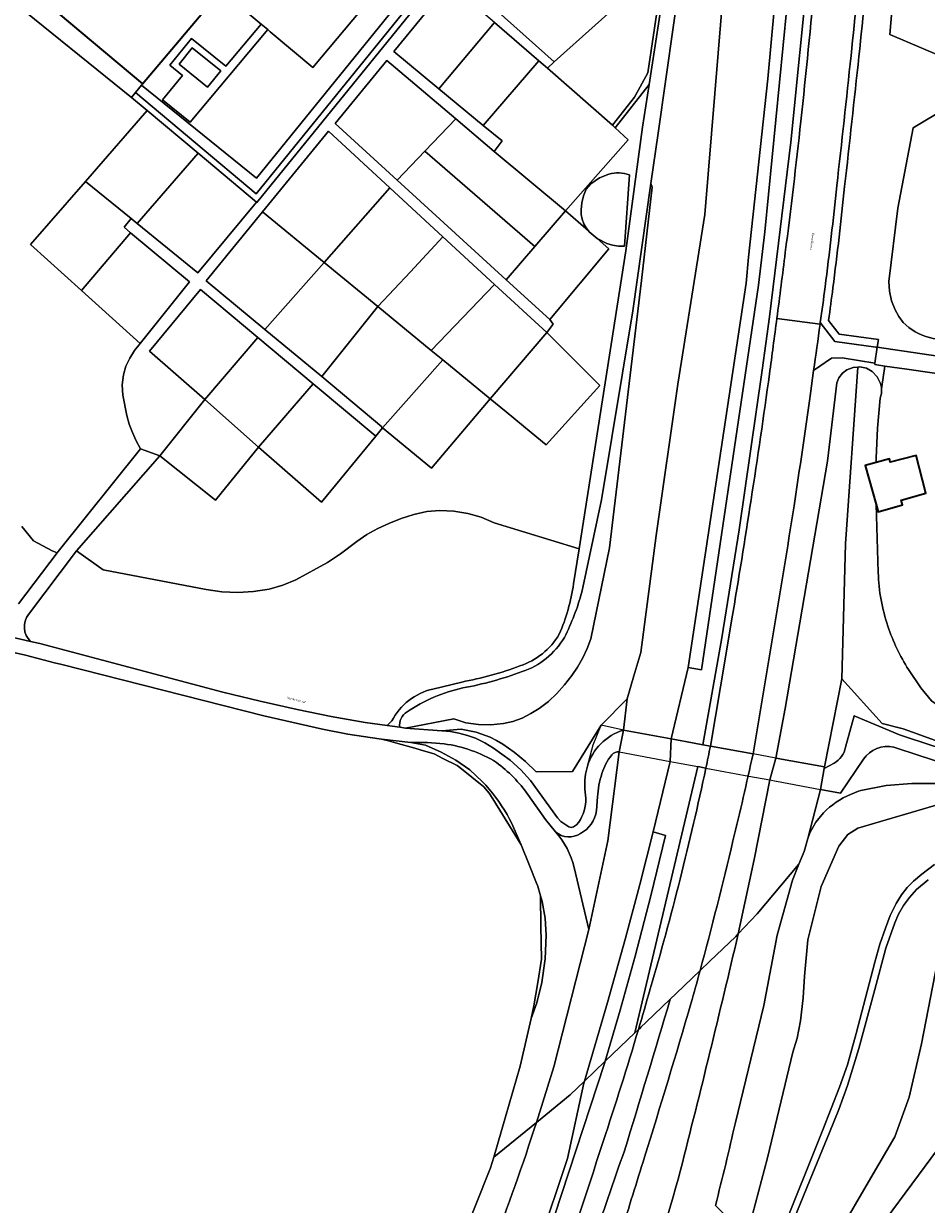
# Model space of a CAD drawing. Header units: metres. Extents: x 197700 to 204338, y 317132 to 325229.
# Tile 67 of 256: x 199091 to 199240, y 319720 to 319915. Entities that reach past the tile are written whole.
import ezdxf
from ezdxf.enums import TextEntityAlignment as Align

# ---------------------------------------------------------------- set-up
doc = ezdxf.new("R2010")
doc.units = ezdxf.units.M
for name, color, linetype, lineweight in [('B-WE-GR-BEPLANTING_CULTUUR_BOSPLANTSOEN-GV', 90, 'Continuous', 18), ('B-WE-GR-BEPLANTING_CULTUUR_HEESTERS-GV', 90, 'Continuous', 18), ('B-WE-GR-BOUWLAND-GV', 80, 'Continuous', 13), ('B-WE-GR-GROENVOORZIENING-GV', 80, 'Continuous', 18), ('B-WE-GW-TALUD_KRUIN-G', 90, 'Continuous', 18), ('B-WE-IE-TERREINAFSCHEIDING_KUNSTMATIG_HEKWERK-G', 20, 'IE-TERREINAFSCHEIDING-KUNSTMATIG', 18), ('B-WE-KW-KUNSTWERK_DEK-GV', 170, 'Continuous', 18), ('B-WE-OG-BEBOUWING-GV', 7, 'Continuous', 35), ('B-WE-OG-TERREIN_CULTUURSCHEIDING-GV', 7, 'Continuous', 18), ('B-WE-OG-TERREIN_ERF-GV', 7, 'Continuous', 18), ('B-WE-OG-TERREIN_ONBEGROEID-GV', 7, 'Continuous', 18), ('B-WE-OG-TOPOGRAFIE-T18', 10, 'Continuous', 18), ('B-WE-OG-WATER-GV', 130, 'Continuous', 18), ('B-WE-OG-WATER_GREPPEL-GV', 160, 'Continuous', 18), ('B-WE-OG-WATER_SLOOT-GV', 120, 'Continuous', 18), ('B-WE-VH-VERHARDING_ASFALT-GV', 252, 'Continuous', 18), ('B-WE-VH-VERHARDING_GRASBETONSTEEN-GV', 70, 'Continuous', 18), ('B-WE-VH-VERHARDING_OPEN-GV', 252, 'Continuous', 18), ('B-WE-VH-VERHARDING_TEGEL-GV', 252, 'Continuous', 18)]:
    doc.layers.add(name, color=color, linetype=linetype, lineweight=lineweight)
doc.styles.add('NLCS-ISO-M200-T18', font='NLCS-ISO.ttf', dxfattribs={"height": 0.36})
doc.linetypes.add('IE-TERREINAFSCHEIDING-KUNSTMATIG', pattern='A,4,[82,NLCS.SHX,S=0.75,R=90,X=0,Y=0],4,-2', length=10)

msp = doc.modelspace()

# ---------------------------------------------------------------- linework, layer by layer
at = {"layer": 'B-WE-GR-BEPLANTING_CULTUUR_BOSPLANTSOEN-GV'}
for points in [[(199090.669, 319831.749), (199092.611, 319829.394), (199094.14, 319828.589), (199095.669, 319827.783), (199096.511, 319827.418), (199096.685, 319827.647), (199110.275, 319844.606), (199109.545, 319845.909), (199108.911, 319847.262), (199108.383, 319848.66), (199107.972, 319850.097), (199107.336, 319853.424), (199107.244, 319855.121), (199107.447, 319856.809), (199107.855, 319858.228), (199108.467, 319859.571), (199109.256, 319860.818), (199110.191, 319861.985), (199100.522, 319870.711), (199092.111, 319878.303), (199101.161, 319888.695), (199111.374, 319900.424), (199108.758, 319902.545), (199088.461, 319919.004)], [(199253.634, 319787.276), (199247.34, 319788.777), (199245.18, 319789.186), (199242.045, 319789.366), (199237.453, 319789.367), (199233.218, 319789.06), (199229.051, 319788.186), (199228.689, 319788.11), (199227.355, 319787.573)], [(199205.059, 319719.724), (199210.191, 319714.492), (199213.662, 319727.586), (199217.843, 319745.018), (199218.556, 319747.337), (199219.094, 319750.222), (199219.538, 319753.996), (199219.735, 319757.587), (199220.299, 319763.592), (199222.485, 319772.373), (199225.413, 319779.01), (199226.877, 319780.939), (199228.562, 319781.975), (199242.017, 319785.978), (199243.742, 319786.201), (199246.03, 319786.46), (199256.081, 319786.693), (199253.634, 319787.276)], [(199222.899, 319784.526), (199221.631, 319782.978), (199220.661, 319781.227), (199220.292, 319780.314), (199219.678, 319778.148), (199218.825, 319776.042), (199217.771, 319773.441), (199215.226, 319764.326), (199213.072, 319752.752), (199208.352, 319733.405)], [(199241.995, 319761.686), (199239.054, 319746.385), (199237.016, 319737.636), (199234.641, 319731.079), (199230.709, 319724.275), (199225.23, 319714.95)], [(199228.982, 319711.819), (199241.682, 319728.996)]]:
    msp.add_lwpolyline(points, dxfattribs=at)
for points in [[(199227.355, 319787.573, 0.0976785), (199222.899, 319784.526)], [(199208.352, 319733.405, -0.0079134), (199205.059, 319719.724)]]:
    msp.add_lwpolyline(points, format="xyb", dxfattribs=at)
at = {"layer": 'B-WE-GR-BEPLANTING_CULTUUR_HEESTERS-GV'}
for points in [[(199192.022, 319920.619), (199195.593, 319917.705), (199193.93, 319906.623), (199191.744, 319902.586), (199188.083, 319897.994), (199188.553, 319897.55), (199194.144, 319904.725), (199198.061, 319930.189), (199191.073, 319937.752), (199190.947, 319937.633), (199190.634, 319937.344), (199181.667, 319929.069)], [(199108.758, 319902.545), (199111.374, 319900.424), (199119.752, 319893.378), (199129.383, 319885.278), (199129.446, 319885.225), (199159.658, 319922.545), (199158.899, 319923.197), (199129.31, 319886.646), (199109.426, 319903.369)], [(199157.707, 319924.221), (199129.386, 319889.237), (199110.418, 319904.592), (199109.426, 319903.369), (199129.31, 319886.646), (199158.899, 319923.197)], [(199090.585, 319921.623), (199088.461, 319919.004), (199108.758, 319902.545), (199109.426, 319903.369), (199110.418, 319904.592), (199110.603, 319904.82)]]:
    msp.add_lwpolyline(points, close=True, dxfattribs=at)
msp.add_lwpolyline([(199190.883, 319889.793, 0.1588664), (199187.503, 319889.924)], format="xyb", dxfattribs=at)
for points in [[(199187.503, 319889.924), (199185.927, 319889.282), (199184.531, 319888.308), (199183.764, 319887.408), (199183.286, 319886.327), (199183.035, 319885.183), (199182.916, 319884.017), (199182.944, 319883.236), (199183.099, 319882.469), (199183.367, 319881.735), (199183.736, 319881.047), (199184.12, 319880.533), (199184.262, 319880.394), (199185.555, 319879.269), (199187.159, 319878.458), (199188.107, 319878.168), (199189.085, 319878.001), (199190.079, 319878.013)], [(199190.079, 319878.013), (199190.883, 319889.793)]]:
    msp.add_lwpolyline(points, dxfattribs=at)
at = {"layer": 'B-WE-GR-BOUWLAND-GV'}
for points in [[(199284.412, 319874.763), (199293.762, 319866.288), (199297.897, 319860.07), (199298.313, 319859.444), (199326.839, 319886.269), (199331.061, 319890.051), (199332.22, 319891.105), (199332.901, 319891.724), (199307.164, 319919.843), (199279.009, 319951.859), (199298.199, 319968.002), (199293.418, 319971.919), (199266.56, 320003.48), (199254.316, 320007.026), (199241.967, 320008.29), (199233.83, 319912.969), (199249.733, 319906.195), (199253.162, 319903.087), (199283.134, 319875.921)], [(199160.454, 319707.024), (199167.994, 319725.942), (199168.505, 319727.696), (199170.442, 319734.343), (199172.889, 319742.743), (199174.014, 319747.704), (199174.669, 319750.598), (199174.673, 319750.612), (199175.138, 319752.665), (199175.766, 319756.522), (199176.395, 319760.379), (199176.295, 319765.849), (199176.205, 319770.838), (199175.706, 319772.608), (199175.687, 319772.662), (199174.287, 319776.092), (199173.033, 319779.225), (199171.552, 319781.639), (199168.343, 319786.844), (199167.759, 319787.792), (199166.889, 319788.804), (199162.938, 319791.982), (199162.472, 319792.328), (199160.111, 319793.516), (199158.672, 319794.235), (199158.463, 319794.339), (199156.37, 319794.922), (199155.477, 319795.171), (199152.712, 319795.942), (199151.138, 319796.381), (199149.978, 319796.698), (199149.622, 319796.739), (199144.463, 319797.528), (199140.291, 319798.333), (199130.566, 319800.528), (199097.272, 319809.013), (199096.07, 319809.258), (199091.263, 319810.539), (199086.356, 319811.619)]]:
    msp.add_lwpolyline(points, dxfattribs=at)
at = {"layer": 'B-WE-GR-GROENVOORZIENING-GV'}
for points in [[(199189.88, 319798.161), (199190.525, 319803.319), (199186.239, 319798.988), (199181.48, 319791.32), (199175.477, 319791.31), (199173.755, 319792.996), (199171.892, 319794.525), (199169.987, 319795.871), (199168.988, 319796.474), (199167.94, 319796.989), (199165.597, 319797.826), (199163.158, 319798.313), (199159.924, 319798.078), (199161.353, 319797.933), (199162.767, 319797.681), (199164.156, 319797.313), (199165.507, 319796.822), (199167.04, 319796.092), (199168.49, 319795.21), (199171.216, 319793.193), (199172.965, 319791.604), (199174.545, 319789.846), (199179.007, 319783.705), (199179.572, 319783.091), (199180.912, 319782.235), (199181.284, 319782.119), (199181.667, 319782.191), (199182.165, 319782.524), (199182.533, 319782.996)], [(199183.652, 319790.933), (199183.943, 319792.223)]]:
    msp.add_lwpolyline(points, dxfattribs=at)
for points in [[(199183.943, 319792.223, -0.2496844), (199189.88, 319798.161)], [(199183.706, 319786.926, -0.0853655), (199183.652, 319790.933)], [(199182.533, 319782.996, 0.1501657), (199183.706, 319786.926)]]:
    msp.add_lwpolyline(points, format="xyb", dxfattribs=at)
at = {"layer": 'B-WE-GW-TALUD_KRUIN-G'}
for points in [[(199159.924, 319798.078), (199163.158, 319798.313), (199165.597, 319797.826), (199167.94, 319796.989), (199168.988, 319796.474), (199169.987, 319795.871), (199171.892, 319794.525), (199173.755, 319792.996), (199175.477, 319791.31), (199181.48, 319791.32), (199186.239, 319798.988), (199190.525, 319803.319), (199191.632, 319807.155), (199192.739, 319810.991), (199195.301, 319830.298), (199198.853, 319855.259), (199203.294, 319883.252), (199206.08, 319916.533), (199209.466, 319951.263), (199213.098, 319991.377), (199215.076, 319992.216), (199215.987, 319992.934), (199216.131, 319992.802), (199218.069, 319994.286)], [(199218.069, 319994.286), (199216.131, 319992.802), (199215.987, 319992.934), (199215.076, 319992.216), (199213.098, 319991.377), (199209.466, 319951.263), (199206.08, 319916.533), (199203.294, 319883.252), (199198.853, 319855.259), (199195.301, 319830.298), (199192.739, 319810.991), (199191.632, 319807.155), (199190.525, 319803.319), (199189.88, 319798.161)], [(199223.041, 319792.097), (199225.932, 319806.609), (199226.492, 319828.896), (199228.566, 319858.077)], [(199228.566, 319858.077), (199226.492, 319828.896), (199225.932, 319806.609), (199232.554, 319799.288), (199236.023, 319798.407), (199237.577, 319797.843), (199248.361, 319793.932), (199256.058, 319791.528)], [(199189.211, 319794.565), (199187.297, 319779.891), (199184.19, 319765.295), (199178.444, 319742.61), (199175.543, 319733.45)], [(199218.825, 319776.042), (199219.678, 319778.148), (199220.292, 319780.314), (199222.412, 319788.395), (199222.994, 319791.821)], [(199175.543, 319733.45), (199178.444, 319742.61), (199184.19, 319765.295), (199181.794, 319775.495)]]:
    msp.add_lwpolyline(points, dxfattribs=at)
msp.add_lwpolyline([(199181.794, 319775.495, 0.1192716), (199178.708, 319781.384)], format="xyb", dxfattribs=at)
at = {"layer": 'B-WE-IE-TERREINAFSCHEIDING_KUNSTMATIG_HEKWERK-G'}
for points in [[(199159.658, 319922.545), (199129.446, 319885.225)], [(199111.374, 319900.424), (199101.161, 319888.695)], [(199119.752, 319893.378), (199111.374, 319900.424)], [(199129.383, 319885.278), (199119.752, 319893.378)], [(199101.161, 319888.695), (199092.111, 319878.303), (199100.522, 319870.711)], [(199129.446, 319885.225), (199129.383, 319885.278)], [(199180.358, 319883.846), (199184.12, 319880.533)], [(199184.12, 319880.533), (199184.262, 319880.394), (199185.555, 319879.269)], [(199185.555, 319879.269), (199187.482, 319877.571), (199177.734, 319865.929)], [(199100.522, 319870.711), (199110.191, 319861.985)], [(199174.675, 319847.299), (199177.152, 319845.267), (199185.997, 319855.024), (199177.255, 319863.755)], [(199236.629, 319857.709), (199260.573, 319854.252)], [(199150.18, 319848.031), (199158.217, 319841.391), (199167.939, 319852.824)], [(199167.939, 319852.824), (199170.567, 319850.668)], [(199170.567, 319850.668), (199174.675, 319847.299)], [(199149.044, 319846.652), (199150.18, 319848.031)], [(199129.728, 319844.862), (199140.107, 319835.808), (199149.044, 319846.652)], [(199113.451, 319843.408), (199122.617, 319836.107), (199129.728, 319844.862)], [(199099.678, 319827.73), (199104.098, 319824.606), (199121.075, 319821.374), (199123.664, 319820.973), (199126.281, 319820.861), (199128.894, 319821.023), (199131.479, 319821.442), (199133.712, 319822.073), (199135.843, 319822.99), (199141.076, 319825.808), (199143.259, 319827.271), (199145.916, 319829.299), (199147.601, 319830.429), (199149.367, 319831.429), (199151.205, 319832.289), (199153.243, 319833.079), (199155.322, 319833.752), (199157.46, 319834.222), (199159.643, 319834.397), (199161.945, 319834.292), (199164.22, 319833.924), (199166.437, 319833.291), (199168.561, 319832.396), (199182.572, 319828.093)], [(199183.943, 319792.223), (199184.909, 319795.725), (199186.239, 319798.988)], [(199189.88, 319798.161), (199186.239, 319798.988)], [(199222.896, 319694.866), (199228.351, 319703.193), (199228.982, 319711.819), (199241.682, 319728.996), (199245.818, 319734.77)]]:
    msp.add_lwpolyline(points, dxfattribs=at)
at = {"layer": 'B-WE-KW-KUNSTWERK_DEK-GV'}
msp.add_lwpolyline([(199223.041, 319792.097), (199215.947, 319793.392), (199215.412, 319793.49), (199215.054, 319793.555), (199211.266, 319794.247), (199204.245, 319795.529), (199202.966, 319795.763), (199200.134, 319796.28), (199199.535, 319796.389), (199197.775, 319796.712), (199189.88, 319798.161), (199189.211, 319794.565), (199197.59, 319793.008), (199198.818, 319792.78), (199199.413, 319792.669), (199202.187, 319792.154), (199203.466, 319791.916), (199210.573, 319790.595), (199214.043, 319789.951), (199215.064, 319789.761), (199215.116, 319789.751), (199222.412, 319788.395), (199222.994, 319791.821)], close=True, dxfattribs=at)
at = {"layer": 'B-WE-OG-BEBOUWING-GV'}
for points in [[(199123.529, 319920.22), (199130.595, 319928.639), (199131.01, 319928.291), (199136.485, 319934.814), (199136.131, 319935.111), (199138.113, 319937.473), (199130.028, 319944.259), (199125.816, 319939.24), (199121.742, 319943.432), (199117.458, 319939.268), (199121.915, 319934.682), (199115.151, 319926.624), (199112.903, 319928.511), (199107.478, 319922.048), (199105.67, 319923.566), (199104.205, 319923.507), (199103.325, 319922.459), (199096.262, 319928.387), (199090.585, 319921.623), (199110.603, 319904.82)], [(199231.578, 319835.406), (199231.915, 319834.211), (199235.902, 319835.336), (199235.678, 319836.13), (199239.751, 319837.282), (199238.178, 319843.488), (199233.911, 319842.4), (199233.76, 319842.934), (199231.554, 319842.312), (199229.773, 319841.809)]]:
    msp.add_lwpolyline(points, close=True, dxfattribs=at)
at = {"layer": 'B-WE-OG-TERREIN_CULTUURSCHEIDING-GV'}
for points in [[(199231.019, 320143.223), (199230.716, 320142.141), (199234.786, 320141.146), (199231.079, 320080.984), (199229.332, 320052.478), (199225.423, 319992.391), (199224.179, 319975.323), (199224.592, 319975.304), (199220.412, 319924.268), (199217.477, 319895.192), (199213.984, 319866.376), (199212.795, 319857.573), (199209.004, 319831.199), (199206.103, 319813.416), (199202.966, 319795.763), (199204.245, 319795.529), (199206.706, 319810.197), (199207.773, 319816.517)], [(199249.733, 319906.195), (199233.83, 319912.969), (199241.967, 320008.29), (199239.302, 320006.065), (199236.013, 319965.893), (199234.111, 319955.854), (199234.956, 319972.387), (199238.201, 320007.792), (199241.865, 320009.945)], [(199218.665, 319935.869), (199213.22, 319880.4), (199212.15, 319871.605), (199202.785, 319808.14), (199200.551, 319808.488), (199197.775, 319796.712), (199199.535, 319796.389), (199200.134, 319796.28), (199202.966, 319795.763), (199206.103, 319813.416), (199209.004, 319831.199), (199212.795, 319857.573), (199213.984, 319866.376), (199217.477, 319895.192), (199220.412, 319924.268)], [(199199.429, 319923.435), (199195.619, 319896.69), (199194.436, 319888.342), (199194.617, 319887.764), (199192.885, 319872.344), (199187.611, 319828.236), (199184.54, 319813.235), (199183.919, 319811.634), (199183.188, 319810.08), (199182.344, 319808.584), (199181.385, 319807.159), (199180.199, 319805.645), (199178.917, 319804.213), (199177.514, 319802.895), (199175.979, 319801.734), (199174.612, 319800.89), (199173.181, 319800.162), (199171.676, 319799.595), (199170.107, 319799.24), (199168.044, 319799.042), (199165.971, 319799.084), (199163.92, 319799.399), (199161.938, 319800.012), (199153.935, 319798.507), (199159.924, 319798.078), (199163.158, 319798.313), (199165.597, 319797.826), (199167.94, 319796.989), (199168.988, 319796.474), (199169.987, 319795.871), (199171.892, 319794.525), (199173.755, 319792.996), (199175.477, 319791.31), (199181.48, 319791.32), (199186.239, 319798.988), (199190.525, 319803.319), (199191.632, 319807.155), (199192.739, 319810.991), (199195.301, 319830.298), (199198.853, 319855.259), (199203.294, 319883.252), (199206.08, 319916.533)], [(199182.572, 319828.093), (199190.291, 319877.267), (199193.057, 319897.656), (199194.144, 319904.725), (199188.553, 319897.55), (199190.65, 319895.569), (199180.358, 319883.846), (199184.12, 319880.533), (199183.736, 319881.047), (199183.367, 319881.735), (199183.099, 319882.469), (199182.944, 319883.236), (199182.916, 319884.017), (199183.035, 319885.183), (199183.286, 319886.327), (199183.764, 319887.408), (199184.531, 319888.308), (199185.927, 319889.282), (199187.503, 319889.924)], [(199238.005, 319863.902), (199236.964, 319864.588), (199236.053, 319865.439), (199235.291, 319866.424), (199234.683, 319867.511), (199234.113, 319869.014), (199233.766, 319870.583), (199233.681, 319872.191), (199235.122, 319884.316), (199237.65, 319897.564), (199243.285, 319900.931)], [(199190.883, 319889.793), (199190.079, 319878.013), (199189.085, 319878.001), (199188.107, 319878.168), (199187.159, 319878.458), (199185.555, 319879.269), (199187.482, 319877.571), (199177.734, 319865.929), (199178.296, 319865.132), (199177.255, 319863.755), (199185.997, 319855.024), (199177.152, 319845.267), (199174.675, 319847.299), (199170.567, 319850.668), (199167.939, 319852.824), (199158.217, 319841.391), (199150.18, 319848.031), (199149.044, 319846.652), (199140.107, 319835.808), (199129.728, 319844.862), (199122.617, 319836.107), (199113.451, 319843.408), (199099.678, 319827.73), (199104.098, 319824.606), (199121.075, 319821.374), (199123.664, 319820.973), (199126.281, 319820.861), (199128.894, 319821.023), (199131.479, 319821.442), (199133.712, 319822.073), (199135.843, 319822.99), (199141.076, 319825.808), (199143.259, 319827.271), (199145.916, 319829.299), (199147.601, 319830.429), (199149.367, 319831.429), (199151.205, 319832.289), (199153.243, 319833.079), (199155.322, 319833.752), (199157.46, 319834.222), (199159.643, 319834.397), (199161.945, 319834.292), (199164.22, 319833.924), (199166.437, 319833.291), (199168.561, 319832.396), (199182.572, 319828.093)], [(199153.012, 319798.635), (199153.935, 319798.507), (199161.938, 319800.012), (199163.92, 319799.399), (199165.971, 319799.084), (199168.044, 319799.042), (199170.107, 319799.24), (199171.676, 319799.595), (199173.181, 319800.162), (199174.612, 319800.89), (199175.979, 319801.734), (199177.514, 319802.895), (199178.917, 319804.213), (199180.199, 319805.645), (199181.385, 319807.159), (199182.344, 319808.584), (199183.188, 319810.08), (199183.919, 319811.634), (199184.54, 319813.235), (199187.611, 319828.236), (199192.885, 319872.344), (199194.617, 319887.764), (199194.436, 319888.342), (199191.46, 319867.33), (199186.278, 319836.147), (199183.032, 319820.93)], [(199222.365, 319865.425), (199224.761, 319862.311), (199231.538, 319861.368), (199231.753, 319861.336), (199231.933, 319862.626), (199225.467, 319863.525), (199223.727, 319865.787)], [(199223.727, 319865.787), (199225.467, 319863.525), (199231.933, 319862.626), (199231.753, 319861.336), (199261.047, 319856.991)], [(199232.46, 319854.5), (199232.731, 319856.366), (199233.002, 319858.233), (199231.329, 319858.475), (199231.369, 319858.745), (199225.974, 319859.612), (199224.19, 319859.566), (199221.265, 319857.49), (199220.729, 319853.692)], [(199204.144, 319760.028), (199208.407, 319764.105), (199208.814, 319764.538), (199209.173, 319766.078), (199211.438, 319776.811), (199214.043, 319789.951), (199215.054, 319793.555), (199216.59, 319801.746), (199223.569, 319842.538), (199225.065, 319855.462), (199225.428, 319856.325), (199226.004, 319857.067), (199226.765, 319857.618), (199227.795, 319858.001), (199228.566, 319858.077), (199228.889, 319858.109), (199229.973, 319857.9), (199230.935, 319857.359), (199231.765, 319856.469), (199232.297, 319855.374)], [(199232.297, 319855.374), (199231.765, 319856.469), (199230.935, 319857.359), (199229.973, 319857.9), (199228.889, 319858.109), (199228.566, 319858.077), (199226.492, 319828.896), (199225.932, 319806.609), (199232.554, 319799.288), (199236.023, 319798.407), (199237.577, 319797.843), (199248.361, 319793.932), (199256.058, 319791.528), (199249.87, 319796.156), (199241.613, 319802.331), (199240.702, 319803.012), (199238.964, 319805.146), (199236.902, 319808.16)], [(199231.912, 319824.157), (199231.578, 319835.406), (199229.773, 319841.809), (199231.554, 319842.312), (199231.564, 319843.064), (199231.808, 319848.022), (199232.238, 319852.968)], [(199181.683, 319822.326), (199182.572, 319828.093), (199168.561, 319832.396), (199166.437, 319833.291), (199164.22, 319833.924), (199161.945, 319834.292), (199159.643, 319834.397), (199157.46, 319834.222), (199155.322, 319833.752), (199153.243, 319833.079), (199151.205, 319832.289), (199149.367, 319831.429), (199147.601, 319830.429), (199145.916, 319829.299), (199143.259, 319827.271), (199141.076, 319825.808), (199135.843, 319822.99), (199133.712, 319822.073), (199131.479, 319821.442), (199128.894, 319821.023), (199126.281, 319820.861), (199123.664, 319820.973), (199121.075, 319821.374), (199104.098, 319824.606), (199099.678, 319827.73)], [(199226.51, 319795.347), (199227.946, 319800.537), (199235.415, 319797.384), (199236.767, 319796.942), (199263.478, 319788.202), (199267.628, 319791.509), (199275.642, 319799.097), (199277.39, 319800.752), (199293.455, 319814.406), (199315.441, 319832.981), (199315.855, 319833.331), (199315.602, 319833.652), (199306.187, 319825.592), (199282.343, 319805.357), (199266.435, 319791.786), (199262.988, 319789.745), (199256.898, 319792.523), (199251.968, 319798.083)], [(199090.145, 319819.031), (199096.511, 319827.418), (199095.669, 319827.783), (199094.14, 319828.589), (199092.611, 319829.394), (199090.669, 319831.749)], [(199099.678, 319827.73), (199091.791, 319817.276)], [(199092.131, 319812.803), (199093.666, 319812.453), (199123.856, 319804.452), (199129.967, 319802.939), (199136.109, 319801.561), (199141.691, 319800.427), (199147.298, 319799.425), (199150.943, 319798.921), (199151.718, 319799.679)], [(199213.713, 319808.796), (199211.266, 319794.247)], [(199251.968, 319798.083), (199249.87, 319796.156), (199256.058, 319791.528), (199248.361, 319793.932), (199237.577, 319797.843), (199236.023, 319798.407), (199232.554, 319799.288), (199225.932, 319806.609), (199223.041, 319792.097), (199222.994, 319791.821), (199224.627, 319792.733)], [(199158.455, 319804.943), (199163.232, 319806.11)], [(199166.622, 319789.723), (199164.564, 319791.62), (199162.27, 319793.224), (199159.824, 319794.559), (199157.273, 319795.681), (199154.807, 319796.14), (199149.978, 319796.698), (199151.138, 319796.381), (199152.712, 319795.942), (199155.477, 319795.171), (199156.37, 319794.922), (199158.463, 319794.339), (199158.672, 319794.235), (199160.111, 319793.516), (199162.472, 319792.328), (199162.938, 319791.982), (199166.889, 319788.804), (199167.759, 319787.792), (199168.343, 319786.844), (199171.552, 319781.639), (199173.033, 319779.225), (199171.419, 319782.892), (199171.067, 319783.569), (199170.697, 319784.237)], [(199204.245, 319795.529), (199202.966, 319795.763), (199200.134, 319796.28), (199199.535, 319796.389), (199197.775, 319796.712), (199197.59, 319793.008), (199194.805, 319781.382), (199196.834, 319780.804), (199194.429, 319770.817), (199191.852, 319760.873), (199189.38, 319751.966), (199186.899, 319743.537), (199191.789, 319748.214)], [(199154.807, 319796.14), (199157.273, 319795.681), (199159.824, 319794.559), (199162.27, 319793.224), (199164.564, 319791.62), (199166.622, 319789.723)], [(199229.051, 319788.186), (199233.218, 319789.06), (199237.453, 319789.367), (199242.045, 319789.366), (199245.18, 319789.186), (199247.34, 319788.777), (199253.634, 319787.276), (199255.983, 319788.33), (199235.147, 319795.141), (199234.505, 319795.351)], [(199181.794, 319775.495), (199184.19, 319765.295), (199187.297, 319779.891), (199189.211, 319794.565)], [(199229.476, 319793.377), (199225.709, 319787.768), (199222.412, 319788.395), (199220.292, 319780.314), (199220.661, 319781.227), (199221.631, 319782.978), (199222.899, 319784.526)], [(199191.789, 319748.214), (199202.187, 319792.154), (199203.491, 319791.911)], [(199203.491, 319791.911), (199202.187, 319792.154), (199191.789, 319748.214), (199192.361, 319748.761)], [(199178.708, 319781.384), (199177.028, 319783.449), (199174.155, 319787.551)], [(199185.602, 319787.14), (199185.447, 319784.885)], [(199227.355, 319787.573), (199228.689, 319788.11), (199229.051, 319788.186)], [(199242.017, 319785.978), (199228.562, 319781.975), (199226.877, 319780.939), (199225.413, 319779.01), (199222.485, 319772.373), (199220.299, 319763.592), (199219.735, 319757.587), (199219.538, 319753.996), (199219.094, 319750.222), (199218.556, 319747.337), (199217.843, 319745.018), (199213.662, 319727.586), (199210.191, 319714.492)], [(199170.697, 319784.237), (199171.067, 319783.569), (199171.419, 319782.892), (199173.033, 319779.225), (199174.287, 319776.092), (199175.687, 319772.662), (199175.706, 319772.608), (199176.205, 319770.838), (199176.466, 319769.911), (199176.983, 319767.153), (199177.167, 319764.354), (199177.001, 319760.421), (199176.46, 319756.521), (199175.639, 319753.203), (199174.669, 319750.598), (199174.014, 319747.704), (199172.889, 319742.743), (199170.442, 319734.343), (199168.505, 319727.696), (199175.543, 319733.45), (199178.444, 319742.61), (199184.19, 319765.295), (199181.794, 319775.495)], [(199208.352, 319733.405), (199213.072, 319752.752), (199215.226, 319764.326), (199217.771, 319773.441), (199218.825, 319776.042), (199211.937, 319767.862), (199208.814, 319764.538)], [(199215.783, 319714.776), (199222.8, 319732.247), (199225.53, 319739.259), (199226.821, 319742.958), (199228.258, 319748.134), (199231.351, 319759.878), (199232.193, 319762.852), (199233.087, 319765.501), (199233.901, 319767.571), (199234.884, 319769.568), (199235.773, 319771.019), (199236.68, 319772.214), (199237.718, 319773.251), (199239.094, 319774.384), (199241.198, 319776.004)], [(199240.142, 319773.455), (199238.204, 319771.889), (199237.049, 319770.581), (199236.062, 319769.218), (199235.262, 319767.794), (199234.673, 319766.349), (199233.153, 319762.184), (199231.374, 319755.402), (199228.7, 319745.663), (199226.87, 319739.545), (199225.424, 319735.574), (199223.897, 319731.774), (199220.688, 319724.037), (199215.683, 319711.771), (199213.673, 319706.784), (199215.902, 319701.121), (199217.295, 319701.121), (199222.527, 319705.688), (199225.23, 319714.95), (199230.709, 319724.275), (199234.641, 319731.079), (199237.016, 319737.636), (199239.054, 319746.385), (199241.995, 319761.686)], [(199208.814, 319764.538), (199208.407, 319764.105), (199204.144, 319760.028), (199202.538, 319758.492)], [(199202.538, 319758.492), (199204.144, 319760.028)], [(199192.361, 319748.761), (199191.789, 319748.214), (199186.899, 319743.537), (199186.786, 319743.153), (199175.021, 319707.31), (199161.761, 319681.136), (199141.671, 319634.98), (199128.131, 319604.945)], [(199159.451, 319692.533), (199120.803, 319610.649), (199117.265, 319603.153), (199118.846, 319602.498), (199120.942, 319602.062), (199122.815, 319602.275), (199124.408, 319603.073), (199125.78, 319604.442), (199126.954, 319606.449), (199129.919, 319613.17), (199137.432, 319629.478), (199151.072, 319660.39), (199155.203, 319670.008), (199157.494, 319675.038), (199160.816, 319681.868), (199167.842, 319695.349), (199173.477, 319706.762), (199174.73, 319709.718), (199175.981, 319713.506), (199180.666, 319727.502), (199183.362, 319739.932), (199183.454, 319740.243)], [(199183.454, 319740.243), (199181.108, 319737.999), (199175.543, 319733.45)], [(199175.543, 319733.45), (199168.505, 319727.696), (199167.994, 319725.942), (199160.454, 319707.024), (199145.174, 319675.737), (199129.894, 319644.45), (199129.857, 319644.455), (199115.676, 319615.993), (199114.735, 319613.081), (199114.446, 319610.341), (199120.803, 319610.649)]]:
    msp.add_lwpolyline(points, dxfattribs=at)
for points in [[(199219.807, 319995.615), (199218.069, 319994.286), (199216.131, 319992.802), (199215.987, 319992.934), (199215.076, 319992.216), (199213.098, 319991.377), (199209.466, 319951.263), (199206.08, 319916.533), (199203.294, 319883.252), (199198.853, 319855.259), (199195.301, 319830.298), (199192.739, 319810.991), (199191.632, 319807.155), (199190.525, 319803.319), (199189.88, 319798.161), (199197.775, 319796.712), (199200.551, 319808.488), (199210.114, 319871.94), (199210.499, 319876.215), (199213.73, 319905.633), (199216.387, 319935.082), (199221.571, 319989.487)], [(199153.166, 319928.121), (199147.683, 319921.411), (199147.39, 319921.651), (199146.024, 319919.979), (199147.833, 319918.46), (199138.653, 319907.525), (199131.642, 319913.41), (199131.223, 319913.762), (199118.418, 319898.507), (199113.893, 319902.182), (199117.164, 319906.21), (199115.085, 319907.883), (199118.643, 319912.304), (199124.307, 319907.746), (199130.128, 319914.681), (199123.529, 319920.22), (199110.603, 319904.82), (199110.418, 319904.592), (199129.386, 319889.237), (199157.707, 319924.221), (199154.783, 319926.732)], [(199223.041, 319792.097), (199225.932, 319806.609), (199226.492, 319828.896), (199228.566, 319858.077), (199227.795, 319858.001), (199226.765, 319857.618), (199226.004, 319857.067), (199225.428, 319856.325), (199225.065, 319855.462), (199223.569, 319842.538), (199216.59, 319801.746), (199215.054, 319793.555), (199215.412, 319793.49), (199215.947, 319793.392)], [(199189.211, 319794.565), (199187.297, 319779.891), (199184.19, 319765.295), (199178.444, 319742.61), (199175.543, 319733.45), (199181.108, 319737.999), (199183.454, 319740.243), (199187.287, 319753.212), (199190.246, 319763.829), (199192.6, 319772.685), (199194.805, 319781.382), (199197.59, 319793.008), (199197.775, 319796.712), (199189.88, 319798.161)], [(199215.412, 319793.49), (199215.054, 319793.555), (199214.043, 319789.951), (199211.438, 319776.811), (199209.173, 319766.078), (199208.814, 319764.538), (199211.937, 319767.862), (199218.825, 319776.042), (199219.678, 319778.148), (199220.292, 319780.314), (199222.412, 319788.395), (199222.994, 319791.821), (199223.041, 319792.097), (199215.947, 319793.392)], [(199175.138, 319752.665), (199174.673, 319750.612), (199174.669, 319750.598), (199175.639, 319753.203), (199176.46, 319756.521), (199177.001, 319760.421), (199177.167, 319764.354), (199176.983, 319767.153), (199176.466, 319769.911), (199176.205, 319770.838), (199176.295, 319765.849), (199176.395, 319760.379), (199175.766, 319756.522)]]:
    msp.add_lwpolyline(points, close=True, dxfattribs=at)
for points in [[(199229.431, 319929.454, -0.0022443), (199227.434, 319909.469)], [(199228.727, 319909.332, 0.0022229), (199230.725, 319929.331)], [(199230.725, 319929.331, -0.0022229), (199228.727, 319909.332)], [(199219.161, 319898.635, 0.0028751), (199221.523, 319922.294)], [(199227.434, 319909.469, -0.001626), (199225.087, 319887.998)], [(199226.379, 319887.853, 0.0016095), (199228.727, 319909.332)], [(199228.727, 319909.332, -0.0016095), (199226.379, 319887.853)], [(199216.583, 319876.956, 0.004517), (199219.161, 319898.635)], [(199187.503, 319889.924, -0.1588664), (199190.883, 319889.793)], [(199225.087, 319887.998, -0.0055133), (199223.163, 319871.303)], [(199224.451, 319871.13, 0.0055313), (199226.379, 319887.853)], [(199226.379, 319887.853, -0.0055313), (199224.451, 319871.13)], [(199215.199, 319866.108, 0.0014282), (199216.583, 319876.956)], [(199223.163, 319871.303, -0.0006682), (199222.365, 319865.425)], [(199223.727, 319865.787, 0.0006604), (199224.451, 319871.13)], [(199224.451, 319871.13, -0.0006604), (199223.727, 319865.787)], [(199213.978, 319856.929, 0.0011918), (199215.199, 319866.108)], [(199242.903, 319862.599, -0.1199383), (199238.005, 319863.902)], [(199210.949, 319836.186, 0.003913), (199213.978, 319856.929)], [(199232.46, 319854.5, 0.0602524), (199232.297, 319855.374)], [(199232.297, 319855.374, -0.0602524), (199232.46, 319854.5)], [(199220.729, 319853.692, -0.0036731), (199218.027, 319835.176)], [(199232.238, 319852.968, 0.1048857), (199232.46, 319854.5)], [(199207.773, 319816.517, 0.0036556), (199210.949, 319836.186)], [(199218.027, 319835.176, -0.0040101), (199213.713, 319808.796)], [(199233.514, 319815.314, -0.0741861), (199231.912, 319824.157)], [(199179.3, 319813.98, 0.0655979), (199181.683, 319822.326)], [(199183.032, 319820.93, -0.0491774), (199180.162, 319813.473)], [(199091.791, 319817.276, 0.3836109), (199092.131, 319812.803)], [(199236.902, 319808.16, -0.0584312), (199233.514, 319815.314)], [(199172.836, 319808.766, 0.1820738), (199179.3, 319813.98)], [(199180.162, 319813.473, -0.1817607), (199173.168, 319807.823)], [(199163.232, 319806.11, 0.0432873), (199172.836, 319808.766)], [(199173.168, 319807.823, -0.0431288), (199163.415, 319805.126)], [(199151.718, 319799.679, -0.2233772), (199158.455, 319804.943)], [(199163.415, 319805.126, 0.0979773), (199154.202, 319801.192)], [(199154.202, 319801.192, 0.3041024), (199153.012, 319798.635)], [(199160.329, 319795.91, 0.0329171), (199154.807, 319796.14)], [(199168.946, 319792.842, 0.104804), (199160.329, 319795.91)], [(199189.211, 319794.565, 0.2599366), (199187.962, 319794.083)], [(199203.491, 319791.911, 0.0018102), (199204.245, 319795.529)], [(199224.627, 319792.733, 0.2270062), (199226.51, 319795.347)], [(199234.505, 319795.351, 0.3062587), (199229.476, 319793.377)], [(199174.155, 319787.551, 0.0767662), (199168.946, 319792.842)], [(199187.962, 319794.083, 0.08987), (199186.34, 319791.021)], [(199211.266, 319794.247, -0.0064561), (199207.956, 319779.903)], [(199186.34, 319791.021, 0.0571443), (199185.602, 319787.14)], [(199194.312, 319755.476, 0.0188164), (199203.491, 319791.911)], [(199166.622, 319789.723, -0.0597026), (199170.697, 319784.237)], [(199170.697, 319784.237, 0.0597026), (199166.622, 319789.723)], [(199222.899, 319784.526, -0.0976785), (199227.355, 319787.573)], [(199185.447, 319784.885, -0.2436174), (199182.801, 319781.121)], [(199182.801, 319781.121, -0.339937), (199178.708, 319781.384)], [(199178.708, 319781.384, -0.1192716), (199181.794, 319775.495)], [(199181.794, 319775.495, 0.1192716), (199178.708, 319781.384)], [(199207.956, 319779.903, -0.0077641), (199202.538, 319758.492)], [(199199.306, 319725.562, 0.0049696), (199208.814, 319764.538)], [(199208.814, 319764.538, -0.0049696), (199199.306, 319725.562)], [(199202.538, 319758.492, -0.0021089), (199201.035, 319753.037)], [(199192.361, 319748.761, 0.0025341), (199194.312, 319755.476)], [(199201.035, 319753.037, -0.0029395), (199193.393, 319727.705)], [(199186.536, 319730.276, 0.0082892), (199192.361, 319748.761)], [(199175.543, 319733.45, -0.0331121), (199159.451, 319692.533)], [(199159.451, 319692.533, 0.0331121), (199175.543, 319733.45)], [(199205.059, 319719.724, 0.0079134), (199208.352, 319733.405)], [(199177.743, 319703.905, 0.0058017), (199186.536, 319730.276)], [(199193.393, 319727.705, 0.0046142), (199189.521, 319715.261)], [(199184.683, 319678.911, 0.018075), (199199.306, 319725.562)], [(199199.306, 319725.562, -0.018075), (199184.683, 319678.911)]]:
    msp.add_lwpolyline(points, format="xyb", dxfattribs=at)
at = {"layer": 'B-WE-OG-TERREIN_ERF-GV'}
for points in [[(199178.491, 319908.457), (199192.022, 319920.619), (199181.667, 319929.069), (199172.45, 319920.55), (199168.729, 319917.11)], [(199159.461, 319904.004), (199168.614, 319914.912), (199161.17, 319921.303), (199152.005, 319910.159)], [(199192.022, 319920.619), (199178.491, 319908.457), (199177.381, 319907.385), (199188.083, 319897.994), (199191.744, 319902.586), (199193.93, 319906.623), (199195.593, 319917.705)], [(199166.784, 319897.959), (199175.963, 319908.602), (199168.614, 319914.912), (199159.461, 319904.004)], [(199152.57, 319888.938), (199157.141, 319893.702), (199162.234, 319899.011), (199150.87, 319908.649), (199142.373, 319898.261)], [(199188.083, 319897.994), (199177.381, 319907.385), (199175.963, 319908.602), (199166.784, 319897.959), (199169.874, 319895.408), (199168.561, 319893.644), (199180.358, 319883.846), (199190.65, 319895.569), (199188.553, 319897.55)], [(199119.752, 319893.378), (199111.374, 319900.424), (199101.161, 319888.695), (199108.719, 319882.571), (199109.728, 319881.751)], [(199162.234, 319899.011), (199157.141, 319893.702), (199175.28, 319877.962), (199180.358, 319883.846), (199168.561, 319893.644)], [(199140.56, 319875.353), (199151.357, 319887.658), (199141.23, 319897.005), (199130.397, 319883.716)], [(199129.383, 319885.278), (199119.752, 319893.378), (199109.728, 319881.751), (199119.705, 319873.648)], [(199157.141, 319893.702), (199152.57, 319888.938), (199161.564, 319880.714), (199170.558, 319872.49), (199175.28, 319877.962)], [(199108.719, 319882.571), (199101.161, 319888.695), (199092.111, 319878.303), (199100.522, 319870.711), (199108.62, 319880.249), (199107.551, 319881.143)], [(199160.132, 319879.559), (199151.357, 319887.658), (199140.56, 319875.353), (199149.404, 319868.076), (199154.768, 319873.818)], [(199140.56, 319875.353), (199130.397, 319883.716), (199121.103, 319872.315), (199130.77, 319864.278)], [(199184.12, 319880.533), (199180.358, 319883.846), (199175.28, 319877.962), (199170.558, 319872.49), (199177.734, 319865.929), (199187.482, 319877.571), (199185.555, 319879.269), (199184.262, 319880.394)], [(199108.62, 319880.249), (199100.522, 319870.711), (199110.191, 319861.985), (199118.321, 319872.142)], [(199158.211, 319860.829), (199168.638, 319871.708), (199160.132, 319879.559), (199154.768, 319873.818), (199149.404, 319868.076), (199149.407, 319868.073)], [(199149.407, 319868.073), (199149.404, 319868.076), (199140.56, 319875.353), (199130.77, 319864.278), (199140.13, 319856.496)], [(199129.61, 319862.967), (199120.168, 319870.893), (199111.755, 319860.674), (199120.864, 319852.711)], [(199177.255, 319863.755), (199168.638, 319871.708), (199158.211, 319860.829), (199160.12, 319859.258), (199167.939, 319852.824)], [(199158.211, 319860.829), (199149.407, 319868.073), (199140.13, 319856.496), (199150.07, 319848.232), (199150.018, 319848.164), (199150.18, 319848.031), (199160.12, 319859.258)], [(199120.864, 319852.711), (199129.728, 319844.862), (199138.733, 319855.309), (199129.61, 319862.967)], [(199177.255, 319863.755), (199167.939, 319852.824), (199170.567, 319850.668), (199174.675, 319847.299), (199177.152, 319845.267), (199185.997, 319855.024)], [(199167.939, 319852.824), (199160.12, 319859.258), (199150.18, 319848.031), (199158.217, 319841.391)], [(199138.733, 319855.309), (199129.728, 319844.862), (199140.107, 319835.808), (199149.044, 319846.652)], [(199129.728, 319844.862), (199120.864, 319852.711), (199113.451, 319843.408), (199122.617, 319836.107)]]:
    msp.add_lwpolyline(points, close=True, dxfattribs=at)
for points in [[(199159.658, 319922.545), (199129.446, 319885.225), (199129.383, 319885.278), (199119.705, 319873.648), (199109.728, 319881.751), (199108.719, 319882.571), (199107.551, 319881.143), (199108.62, 319880.249), (199118.321, 319872.142), (199110.191, 319861.985), (199109.256, 319860.818), (199108.467, 319859.571), (199107.855, 319858.228), (199107.447, 319856.809), (199107.244, 319855.121), (199107.336, 319853.424), (199107.972, 319850.097), (199108.383, 319848.66), (199108.911, 319847.262), (199109.545, 319845.909), (199110.275, 319844.606), (199113.451, 319843.408), (199120.864, 319852.711), (199111.755, 319860.674), (199120.168, 319870.893), (199129.61, 319862.967), (199138.733, 319855.309), (199149.044, 319846.652), (199150.18, 319848.031), (199150.018, 319848.164), (199150.07, 319848.232), (199140.13, 319856.496), (199130.77, 319864.278), (199121.103, 319872.315), (199130.397, 319883.716), (199141.23, 319897.005), (199151.357, 319887.658), (199160.132, 319879.559), (199168.638, 319871.708), (199177.255, 319863.755), (199178.296, 319865.132), (199177.734, 319865.929), (199170.558, 319872.49), (199161.564, 319880.714), (199152.57, 319888.938), (199142.373, 319898.261), (199150.87, 319908.649), (199162.234, 319899.011), (199168.561, 319893.644), (199169.874, 319895.408), (199166.784, 319897.959), (199159.461, 319904.004), (199152.005, 319910.159), (199161.17, 319921.303)], [(199168.614, 319914.912), (199175.963, 319908.602), (199177.381, 319907.385), (199178.491, 319908.457), (199168.729, 319917.11)], [(199240.702, 319803.012), (199241.613, 319802.331), (199245.509, 319806.663), (199249.936, 319811.692), (199269.227, 319833.608), (199286.978, 319849.992), (199260.573, 319854.252), (199236.629, 319857.709), (199233.002, 319858.233), (199232.731, 319856.366), (199232.46, 319854.5)], [(199232.238, 319852.968), (199231.808, 319848.022), (199231.564, 319843.064), (199231.554, 319842.312), (199233.76, 319842.934), (199233.911, 319842.4), (199238.178, 319843.488), (199239.751, 319837.282), (199235.678, 319836.13), (199235.902, 319835.336), (199231.915, 319834.211), (199231.578, 319835.406), (199231.912, 319824.157)], [(199236.902, 319808.16), (199238.964, 319805.146), (199240.702, 319803.012)], [(199241.682, 319728.996), (199228.982, 319711.819), (199228.351, 319703.193), (199222.896, 319694.866), (199216.202, 319687.781), (199216.353, 319687.649), (199210.27, 319679.44), (199206.711, 319674.057), (199202.467, 319667.146), (199222.374, 319649.225), (199230.493, 319644.45), (199238.875, 319640.734), (199240.077, 319643.295)]]:
    msp.add_lwpolyline(points, dxfattribs=at)
for points in [[(199232.46, 319854.5, -0.1048857), (199232.238, 319852.968)], [(199231.912, 319824.157, 0.0741861), (199233.514, 319815.314)], [(199233.514, 319815.314, 0.0584312), (199236.902, 319808.16)]]:
    msp.add_lwpolyline(points, format="xyb", dxfattribs=at)
at = {"layer": 'B-WE-OG-TERREIN_ONBEGROEID-GV'}
msp.add_lwpolyline([(199123.495, 319906.974), (199118.798, 319910.753), (199116.623, 319908.051), (199121.32, 319904.271)], close=True, dxfattribs=at)
at = {"layer": 'B-WE-OG-WATER-GV'}
msp.add_lwpolyline([(199194.805, 319781.382), (199192.6, 319772.685), (199190.246, 319763.829), (199187.287, 319753.212), (199183.454, 319740.243), (199186.899, 319743.537), (199189.38, 319751.966), (199191.852, 319760.873), (199194.429, 319770.817), (199196.834, 319780.804)], close=True, dxfattribs=at)
at = {"layer": 'B-WE-OG-WATER_GREPPEL-GV'}
msp.add_lwpolyline([(199200.551, 319808.488), (199202.785, 319808.14), (199212.15, 319871.605), (199213.22, 319880.4), (199218.665, 319935.869), (199223.016, 319989.206), (199221.571, 319989.487), (199216.387, 319935.082), (199213.73, 319905.633), (199210.499, 319876.215), (199210.114, 319871.94)], close=True, dxfattribs=at)
for points in [[(199128.131, 319604.945), (199141.671, 319634.98), (199161.761, 319681.136), (199175.021, 319707.31), (199186.786, 319743.153), (199186.899, 319743.537)], [(199186.899, 319743.537), (199183.454, 319740.243), (199183.362, 319739.932), (199180.666, 319727.502), (199175.981, 319713.506)]]:
    msp.add_lwpolyline(points, dxfattribs=at)
at = {"layer": 'B-WE-OG-WATER_SLOOT-GV'}
msp.add_lwpolyline([(199283.134, 319875.921), (199253.162, 319903.087), (199243.285, 319900.931), (199237.65, 319897.564), (199235.122, 319884.316), (199233.681, 319872.191), (199233.766, 319870.583), (199234.113, 319869.014), (199234.683, 319867.511), (199235.291, 319866.424), (199236.053, 319865.439), (199236.964, 319864.588), (199238.005, 319863.902)], dxfattribs=at)
msp.add_lwpolyline([(199238.005, 319863.902, 0.1199383), (199242.903, 319862.599)], format="xyb", dxfattribs=at)
at = {"layer": 'B-WE-VH-VERHARDING_ASFALT-GV'}
for points in [[(199183.032, 319820.93), (199186.278, 319836.147), (199191.46, 319867.33), (199194.436, 319888.342), (199195.619, 319896.69), (199199.429, 319923.435), (199204.961, 319964.534), (199207.595, 319989.173)], [(199198.061, 319930.189), (199194.144, 319904.725), (199193.057, 319897.656), (199190.291, 319877.267), (199182.572, 319828.093), (199181.683, 319822.326)], [(199215.199, 319866.108), (199222.327, 319865.146), (199222.365, 319865.425)], [(199222.327, 319865.146), (199215.199, 319866.108)], [(199220.729, 319853.692), (199221.265, 319857.49)], [(199091.791, 319817.276), (199099.678, 319827.73), (199113.451, 319843.408), (199110.275, 319844.606), (199096.685, 319827.647), (199096.511, 319827.418), (199090.145, 319819.031)], [(199207.773, 319816.517), (199206.706, 319810.197), (199204.245, 319795.529)], [(199086.409, 319814.109), (199092.131, 319812.803)], [(199182.533, 319782.996), (199182.165, 319782.524), (199181.667, 319782.191), (199181.284, 319782.119), (199180.912, 319782.235), (199179.572, 319783.091), (199179.007, 319783.705), (199174.545, 319789.846), (199172.965, 319791.604), (199171.216, 319793.193), (199168.49, 319795.21), (199167.04, 319796.092), (199165.507, 319796.822), (199164.156, 319797.313), (199162.767, 319797.681), (199161.353, 319797.933), (199159.924, 319798.078), (199153.935, 319798.507), (199153.012, 319798.635), (199150.943, 319798.921), (199147.298, 319799.425), (199141.691, 319800.427), (199136.109, 319801.561), (199129.967, 319802.939), (199123.856, 319804.452), (199093.666, 319812.453), (199092.131, 319812.803), (199086.409, 319814.109)], [(199086.356, 319811.619), (199091.263, 319810.539), (199096.07, 319809.258), (199097.272, 319809.013), (199130.566, 319800.528), (199140.291, 319798.333), (199144.463, 319797.528), (199149.622, 319796.739), (199149.978, 319796.698), (199154.807, 319796.14)], [(199204.245, 319795.529), (199211.266, 319794.247), (199213.713, 319808.796)], [(199163.232, 319806.11), (199158.455, 319804.943)], [(199267.579, 319786.861), (199265.244, 319787.624), (199264.589, 319787.839), (199263.478, 319788.202), (199236.767, 319796.942), (199235.415, 319797.384), (199227.946, 319800.537), (199226.51, 319795.347)], [(199151.718, 319799.679), (199150.943, 319798.921), (199153.012, 319798.635)], [(199189.211, 319794.565), (199189.88, 319798.161)], [(199211.266, 319794.247), (199204.245, 319795.529)], [(199234.505, 319795.351), (199235.147, 319795.141), (199255.983, 319788.33), (199261.411, 319786.555), (199263.869, 319785.752), (199267.579, 319784.539)], [(199224.627, 319792.733), (199222.994, 319791.821), (199222.412, 319788.395), (199225.709, 319787.768), (199229.476, 319793.377)], [(199183.943, 319792.223), (199183.652, 319790.933)], [(199174.155, 319787.551), (199177.028, 319783.449), (199178.708, 319781.384)], [(199185.447, 319784.885), (199185.602, 319787.14)], [(199192.361, 319748.761), (199192.632, 319749.02), (199192.776, 319749.158), (199193.657, 319750), (199197.603, 319753.774), (199198.599, 319754.726), (199202.538, 319758.492)], [(199202.538, 319758.492), (199198.599, 319754.726), (199197.603, 319753.774)], [(199197.603, 319753.774), (199193.657, 319750), (199192.776, 319749.158)], [(199192.776, 319749.158), (199192.632, 319749.02), (199192.361, 319748.761)]]:
    msp.add_lwpolyline(points, dxfattribs=at)
for points in [[(199227.434, 319909.469, 0.0022443), (199229.431, 319929.454)], [(199221.523, 319922.294, -0.0028751), (199219.161, 319898.635)], [(199225.087, 319887.998, 0.001626), (199227.434, 319909.469)], [(199219.161, 319898.635, -0.004517), (199216.583, 319876.956)], [(199223.163, 319871.303, 0.0055133), (199225.087, 319887.998)], [(199216.583, 319876.956, -0.0014282), (199215.199, 319866.108)], [(199222.365, 319865.425, 0.0006682), (199223.163, 319871.303)], [(199215.199, 319866.108, -0.0011918), (199213.978, 319856.929)], [(199221.265, 319857.49, 0.0008045), (199222.327, 319865.146)], [(199213.978, 319856.929, -0.003913), (199210.949, 319836.186)], [(199218.027, 319835.176, 0.0036731), (199220.729, 319853.692)], [(199210.949, 319836.186, -0.0036556), (199207.773, 319816.517)], [(199213.713, 319808.796, 0.0040101), (199218.027, 319835.176)], [(199181.683, 319822.326, -0.0655979), (199179.3, 319813.98)], [(199180.162, 319813.473, 0.0491774), (199183.032, 319820.93)], [(199092.131, 319812.803, -0.3836109), (199091.791, 319817.276)], [(199179.3, 319813.98, -0.1820738), (199172.836, 319808.766)], [(199173.168, 319807.823, 0.1817607), (199180.162, 319813.473)], [(199172.836, 319808.766, -0.0432873), (199163.232, 319806.11)], [(199163.415, 319805.126, 0.0431288), (199173.168, 319807.823)], [(199158.455, 319804.943, 0.2233772), (199151.718, 319799.679)], [(199154.202, 319801.192, -0.0979773), (199163.415, 319805.126)], [(199153.012, 319798.635, -0.3041024), (199154.202, 319801.192)], [(199189.88, 319798.161, 0.2496844), (199183.943, 319792.223)], [(199154.807, 319796.14, -0.0329171), (199160.329, 319795.91)], [(199160.329, 319795.91, -0.104804), (199168.946, 319792.842)], [(199187.962, 319794.083, -0.2599366), (199189.211, 319794.565)], [(199204.245, 319795.529, -0.0018102), (199203.491, 319791.911)], [(199226.51, 319795.347, -0.2270062), (199224.627, 319792.733)], [(199229.476, 319793.377, -0.3062587), (199234.505, 319795.351)], [(199168.946, 319792.842, -0.0767662), (199174.155, 319787.551)], [(199186.34, 319791.021, -0.08987), (199187.962, 319794.083)], [(199207.956, 319779.903, 0.0064561), (199211.266, 319794.247)], [(199183.652, 319790.933, 0.0853655), (199183.706, 319786.926)], [(199185.602, 319787.14, -0.0571443), (199186.34, 319791.021)], [(199203.491, 319791.911, -0.0188164), (199194.312, 319755.476)], [(199183.706, 319786.926, -0.1501657), (199182.533, 319782.996)], [(199182.801, 319781.121, 0.2436174), (199185.447, 319784.885)], [(199178.708, 319781.384, 0.339937), (199182.801, 319781.121)], [(199202.538, 319758.492, 0.0077641), (199207.956, 319779.903)], [(199201.035, 319753.037, 0.0021089), (199202.538, 319758.492)], [(199190.061, 319728.776, 0.0029054), (199197.603, 319753.774)], [(199197.603, 319753.774, -0.0029054), (199190.061, 319728.776)], [(199194.312, 319755.476, -0.0025341), (199192.361, 319748.761)], [(199193.393, 319727.705, 0.0029395), (199201.035, 319753.037)], [(199192.361, 319748.761, -0.0082892), (199186.536, 319730.276)], [(199186.536, 319730.276, -0.0058017), (199177.743, 319703.905)], [(199179.478, 319697.745, -0.0046289), (199190.061, 319728.776)], [(199190.061, 319728.776, 0.0046289), (199179.478, 319697.745)], [(199189.521, 319715.261, -0.0046142), (199193.393, 319727.705)]]:
    msp.add_lwpolyline(points, format="xyb", dxfattribs=at)
msp.add_lwpolyline([(199189.211, 319794.565), (199197.59, 319793.008), (199198.818, 319792.78), (199199.413, 319792.669), (199202.187, 319792.154), (199203.466, 319791.916), (199210.573, 319790.595), (199214.043, 319789.951), (199215.064, 319789.761), (199215.116, 319789.751), (199222.412, 319788.395), (199222.994, 319791.821), (199223.041, 319792.097), (199215.947, 319793.392), (199215.412, 319793.49), (199215.054, 319793.555), (199211.266, 319794.247), (199204.245, 319795.529), (199202.966, 319795.763), (199200.134, 319796.28), (199199.535, 319796.389), (199197.775, 319796.712), (199189.88, 319798.161)], close=True, dxfattribs=at)
at = {"layer": 'B-WE-VH-VERHARDING_GRASBETONSTEEN-GV'}
for points in [[(199221.265, 319857.49), (199224.19, 319859.566), (199225.974, 319859.612), (199231.369, 319858.745), (199231.753, 319861.336), (199231.538, 319861.368), (199224.761, 319862.311), (199222.365, 319865.425)], [(199222.365, 319865.425), (199222.327, 319865.146)]]:
    msp.add_lwpolyline(points, dxfattribs=at)
msp.add_lwpolyline([(199222.327, 319865.146, -0.0008045), (199221.265, 319857.49)], format="xyb", dxfattribs=at)
msp.add_lwpolyline([(199261.047, 319856.991), (199231.753, 319861.336), (199231.369, 319858.745), (199231.329, 319858.475), (199233.002, 319858.233), (199236.629, 319857.709), (199260.573, 319854.252)], close=True, dxfattribs=at)
at = {"layer": 'B-WE-VH-VERHARDING_OPEN-GV'}
for points in [[(199241.198, 319776.004), (199239.094, 319774.384), (199237.718, 319773.251), (199236.68, 319772.214), (199235.773, 319771.019), (199234.884, 319769.568), (199233.901, 319767.571), (199233.087, 319765.501), (199232.193, 319762.852), (199231.351, 319759.878), (199228.258, 319748.134), (199226.821, 319742.958), (199225.53, 319739.259), (199222.8, 319732.247), (199215.783, 319714.776)], [(199215.683, 319711.771), (199220.688, 319724.037), (199223.897, 319731.774), (199225.424, 319735.574), (199226.87, 319739.545), (199228.7, 319745.663), (199231.374, 319755.402), (199233.153, 319762.184), (199234.673, 319766.349), (199235.262, 319767.794), (199236.062, 319769.218), (199237.049, 319770.581), (199238.204, 319771.889), (199240.142, 319773.455)]]:
    msp.add_lwpolyline(points, dxfattribs=at)
at = {"layer": 'B-WE-VH-VERHARDING_TEGEL-GV'}
msp.add_lwpolyline([(199123.529, 319920.22), (199130.128, 319914.681), (199130.136, 319914.674), (199131.223, 319913.762), (199131.642, 319913.41), (199138.653, 319907.525), (199147.833, 319918.46)], dxfattribs=at)
for points in [[(199118.643, 319912.304), (199115.085, 319907.883), (199117.164, 319906.21), (199113.893, 319902.182), (199118.418, 319898.507), (199131.223, 319913.762), (199130.136, 319914.674), (199130.128, 319914.681), (199124.307, 319907.746)], [(199118.798, 319910.753), (199123.495, 319906.974), (199121.32, 319904.271), (199116.623, 319908.051)]]:
    msp.add_lwpolyline(points, close=True, dxfattribs=at)

# ---------------------------------------------------------------- texts
at = {"layer": 'B-WE-OG-TOPOGRAFIE-T18', "style": 'NLCS-ISO-M200-T18'}
for s, rotation, p in [('Euregioweg', 83, (199220.975, 319878.837)), ('Karmelstraat', 345.7, (199135.964, 319803.156))]:
    msp.add_text(s, height=0.36, rotation=rotation, dxfattribs=at).set_placement(p, align=Align.MIDDLE)

doc.saveas('drawing.dxf')
